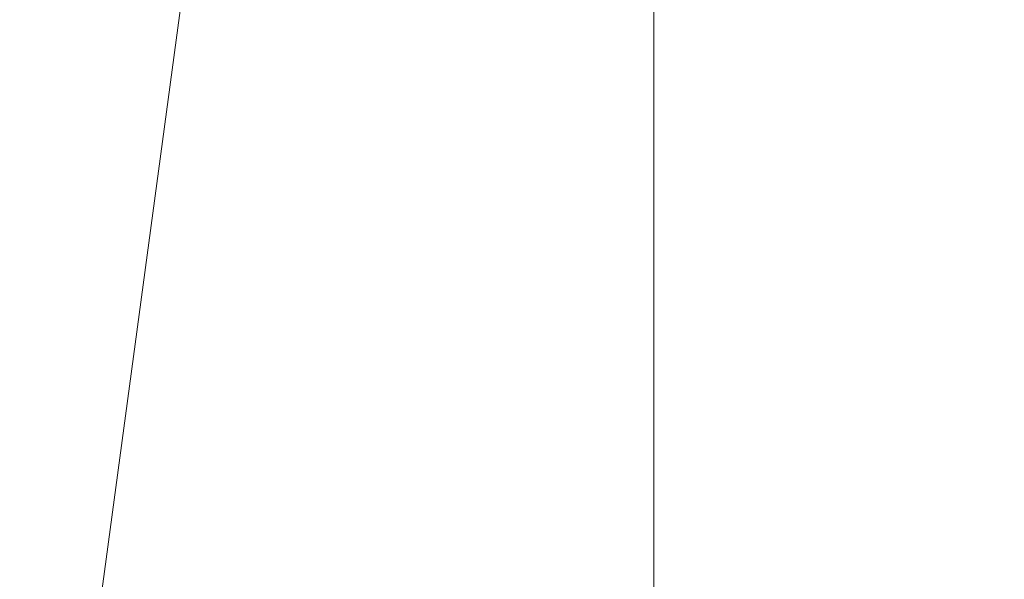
# Model space of a CAD drawing. Header units: metres. Extents: x 179483 to 180084, y 582739 to 582904.
# Tile 155 of 205: x 179823.752 to 179824.728, y 582801.585 to 582802.14. Entities that reach past the tile are written whole.
import ezdxf

# ---------------------------------------------------------------- set-up
doc = ezdxf.new("R2010")
doc.units = ezdxf.units.M
doc.layers.add('TA - NIET_INGEMETEN', color=4, linetype='CONTINUOUS', lineweight=18)
doc.layers.add('TA - VRIJGEGEVEN TOT 4M-MV', color=3, linetype='CONTINUOUS', lineweight=18)

msp = doc.modelspace()

# ---------------------------------------------------------------- hatches: boundary and pattern name
at = {"layer": 'TA - NIET_INGEMETEN'}
h = msp.add_hatch(dxfattribs=at)
h.set_pattern_fill('ANSI31', color=256, scale=0.3, angle=45, style=0)
h.paths.add_polyline_path([(179882.31231, 582795.41381), (179882.53685, 582797.01059), (179882.79012, 582797.10618), (179884.29586, 582797.18983), (179885.05909, 582802.85956), (179864.32009, 582805.53968), (179836.02506, 582808.69625), (179834.84656, 582808.84882), (179826.13803, 582809.7322), (179824.81282, 582808.8327), (179823.76251, 582801.04863), (179823.76741, 582801.04818), (179825.45665, 582800.17149), (179829.1428, 582799.17857), (179845.66831, 582797.66313), (179845.94992, 582797.63047), (179846.40483, 582797.59553), (179876.57072, 582794.54796), (179882.02786, 582794.40631)])

# ---------------------------------------------------------------- linework, layer by layer
at = {"layer": 'TA - NIET_INGEMETEN', "linetype": 'ByBlock'}
for points in [[(179882.79012, 582797.10618), (179882.7572, 582796.9896), (179882.53685, 582797.01059), (179882.31231, 582795.41381), (179882.02786, 582794.40631), (179876.57072, 582794.54796), (179846.40483, 582797.59553), (179845.94992, 582797.63047), (179845.66831, 582797.66313), (179829.1428, 582799.17857), (179825.45665, 582800.17149), (179823.76741, 582801.04818), (179823.76251, 582801.04863), (179824.81282, 582808.8327), (179826.13803, 582809.7322), (179834.84656, 582808.84882), (179836.02506, 582808.69625), (179864.32009, 582805.53968), (179885.05909, 582802.85956), (179884.29586, 582797.18983)], [(179882.7572, 582796.9896), (179882.79012, 582797.10618), (179884.29586, 582797.18983), (179885.05909, 582802.85956), (179864.32009, 582805.53968), (179836.02506, 582808.69625), (179834.84656, 582808.84882), (179826.13803, 582809.7322), (179824.81282, 582808.8327), (179823.76251, 582801.04863), (179823.76741, 582801.04818), (179825.45665, 582800.17149), (179829.1428, 582799.17857), (179845.66831, 582797.66313), (179845.94992, 582797.63047), (179846.40483, 582797.59553), (179876.57072, 582794.54796), (179882.02786, 582794.40631), (179882.31231, 582795.41381), (179882.53685, 582797.01059)]]:
    msp.add_lwpolyline(points, close=True, dxfattribs=at)
at = {"layer": 'TA - VRIJGEGEVEN TOT 4M-MV'}
msp.add_lwpolyline([(179812.14403, 582802.10856), (179823.76251, 582801.04863), (179824.81282, 582808.8327), (179826.13803, 582809.7322), (179834.84656, 582808.84882), (179814.23471, 582811.51732)], dxfattribs=at)

doc.saveas('drawing.dxf')
